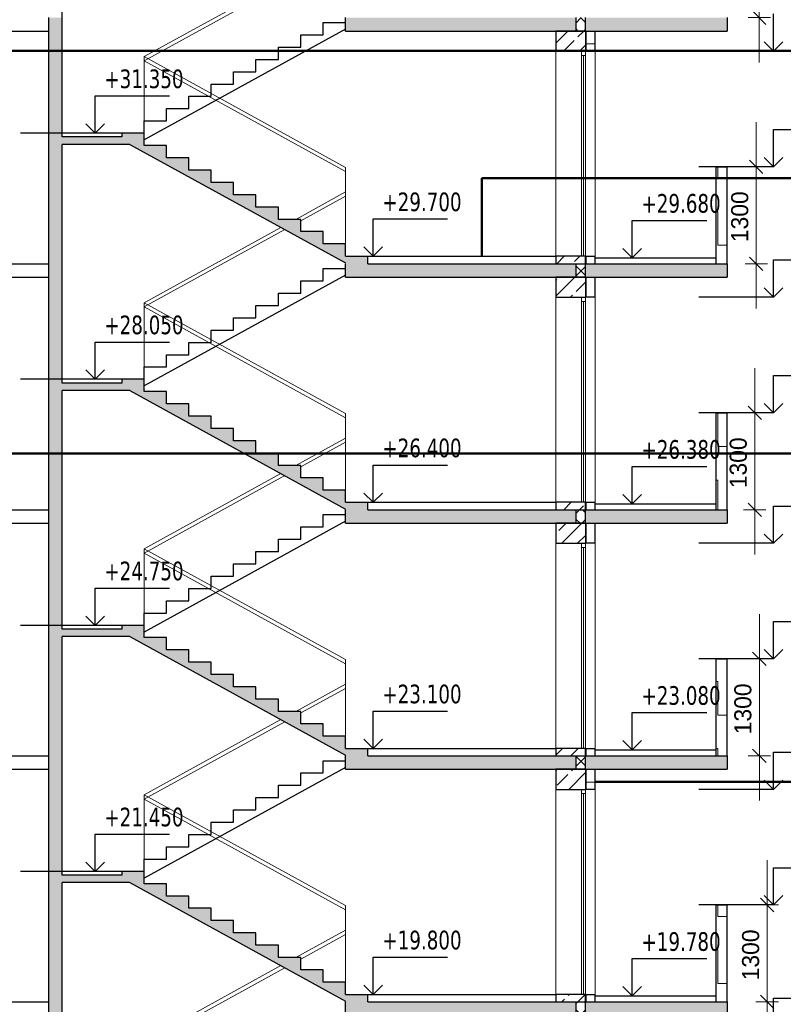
# Model space of a CAD drawing. Header units: millimetres. Extents: x 40580 to 1168286, y -220995 to 81020.
# Tile 118 of 194: x 393113 to 403355, y -47789 to -34584. Entities that reach past the tile are written whole.
import ezdxf

# ---------------------------------------------------------------- set-up
doc = ezdxf.new("R2010")
doc.units = ezdxf.units.MM
doc.linetypes.add('CENTER', pattern=[2, 1.25, -0.25, 0.25, -0.25])
for name, color, linetype, lineweight in [('Standard', 7, 'Continuous', 25), ('Общий01', 7, 'Continuous', 13), ('ОСИ', 7, 'CENTER', 15), ('Стена', 7, 'Continuous', 50)]:
    doc.layers.add(name, color=color, linetype=linetype, lineweight=lineweight)
doc.layers.add('Стена_ бетон несущ.', color=7, linetype='Continuous', lineweight=70, true_color=0xb4b496)
doc.styles.add('Century Gothic', font='txt')
doc.styles.add('TAHOMA', font='tahoma.ttf')
doc.dimstyles.new('__________3', dxfattribs={"dimtxt": 229, "dimasz": 300, "dimexe": 0, "dimexo": 0, "dimgap": 114.5, "dimtad": 2, "dimdec": 0, "dimrnd": 1, "dimzin": 12, "dimdsep": 46, "dimtxsty": 'Century Gothic', "dimblk1": 'ALL_ML_STRICH', "dimblk2": 'ALL_ML_STRICH', "dimsah": 1, "dimcen": 0, "dimclrd": 256, "dimclre": 256, "dimclrt": 256, "dimadec": 0, "dimazin": 0, "dimtfac": 1, "dimtdec": 0, "dimtix": 1, "dimtmove": 2, "dimatfit": 3, "dimfxl": 0, "dimtzin": 0, "dimlwd": 0, "dimlwe": 13, "dimarcsym": 0})
pattern_1 = [(0, (132027.6, -66860.15), (450, 450), [450, -450]), (90, (132027.6, -66860.15), (-450, 450), [450, -450])]
pattern_2 = [(45, (131127.58, -67760.15), (-106.06602, 106.06602), []), (135, (131127.58, -67760.15), (-106.06602, -106.06602), [])]
pattern_3 = [(45, (131127.58, -67760.15), (-212.13203, 212.13203), []), (45, (131021.5, -67654.08), (-212.13203, 212.13203), [200, -70])]

# ---------------------------------------------------------------- blocks, each defined once
blk = doc.blocks.new('COMPLEX_ELEVATIONDIM_0')
at = {"layer": 'Standard', "color": 7, "linetype": 'Continuous', "lineweight": 25}
for p, q in [((262997, 31653), (262997, 32153)), ((262997, 32153), (263997, 32153)), ((262997, 31653), (262872, 31778)), ((262997, 31653), (263122, 31778)), ((262997, 31653), (261997, 31653)), ((262997, 31653), (262997, 31653)), ((262997, 31653), (262997, 31653)), ((262997, 31653), (262997, 31653)), ((262997, 31653), (262997, 31653)), ((262997, 28353), (262997, 28853)), ((262997, 28853), (263997, 28853)), ((262997, 28353), (262872, 28478)), ((262997, 28353), (263122, 28478)), ((262997, 28353), (261997, 28353)), ((262997, 28353), (262997, 28353)), ((262997, 28353), (262997, 28353)), ((262997, 28353), (262997, 28353)), ((262997, 28353), (262997, 28353)), ((262997, 25053), (262997, 25553)), ((262997, 25553), (263997, 25553)), ((262997, 25053), (262872, 25178)), ((262997, 25053), (263122, 25178)), ((262997, 25053), (261997, 25053)), ((262997, 25053), (262997, 25053)), ((262997, 25053), (262997, 25053)), ((262997, 25053), (262997, 25053)), ((262997, 25053), (262997, 25053)), ((262997, 21753), (262997, 22253)), ((262997, 22253), (263997, 22253)), ((262997, 21753), (262872, 21878)), ((262997, 21753), (263122, 21878)), ((262997, 21753), (261997, 21753)), ((262997, 21753), (262997, 21753)), ((262997, 21753), (262997, 21753)), ((262997, 21753), (262997, 21753)), ((262997, 21753), (262997, 21753))]:
    blk.add_line(p, q, dxfattribs=at)
at = {"layer": 'Standard', "color": 7, "linetype": 'Continuous', "lineweight": 25, "char_height": 250, "width": 104.17, "attachment_point": 7, "style": 'TAHOMA'}
for s, insert in [('\\W0.83;+31.350', (263122, 32253)), ('\\W0.83;+28.050', (263122, 28953)), ('\\W0.83;+24.750', (263122, 25653)), ('\\W0.83;+21.450', (263122, 22353))]:
    blk.add_mtext(s, dxfattribs=dict(at, insert=insert))
blk = doc.blocks.new('COMPLEX_ELEVATIONDIM_2')
at = {"layer": 'Standard', "color": 7, "linetype": 'Continuous', "lineweight": 25}
for p, q in [((270201, 29983), (270201, 30483)), ((270201, 30483), (271201, 30483)), ((270201, 29983), (270076, 30108)), ((270201, 29983), (270326, 30108)), ((270201, 29983), (270201, 29983)), ((270201, 29983), (270201, 29983)), ((270201, 29983), (270201, 29983)), ((270201, 29983), (270201, 29983)), ((270201, 26683), (270201, 27183)), ((270201, 27183), (271201, 27183)), ((270201, 26683), (270076, 26808)), ((270201, 26683), (270326, 26808)), ((270201, 26683), (270201, 26683)), ((270201, 26683), (270201, 26683)), ((270201, 26683), (270201, 26683)), ((270201, 26683), (270201, 26683)), ((270201, 23383), (270201, 23883)), ((270201, 23883), (271201, 23883)), ((270201, 23383), (270076, 23508)), ((270201, 23383), (270326, 23508)), ((270201, 23383), (270201, 23383)), ((270201, 23383), (270201, 23383)), ((270201, 23383), (270201, 23383)), ((270201, 23383), (270201, 23383)), ((270201, 20083), (270201, 20583)), ((270201, 20583), (271201, 20583)), ((270201, 20083), (270076, 20208)), ((270201, 20083), (270326, 20208)), ((270201, 20083), (270201, 20083)), ((270201, 20083), (270201, 20083)), ((270201, 20083), (270201, 20083)), ((270201, 20083), (270201, 20083))]:
    blk.add_line(p, q, dxfattribs=at)
at = {"layer": 'Standard', "color": 7, "linetype": 'Continuous', "lineweight": 25, "char_height": 250, "width": 104.17, "attachment_point": 7, "style": 'TAHOMA'}
for s, insert in [('\\W0.83;+29.680', (270326, 30583)), ('\\W0.83;+26.380', (270326, 27283)), ('\\W0.83;+23.080', (270326, 23983)), ('\\W0.83;+19.780', (270326, 20683))]:
    blk.add_mtext(s, dxfattribs=dict(at, insert=insert))
blk = doc.blocks.new('COMPLEX_ELEVATIONDIM_3')
at = {"layer": 'Standard', "color": 7, "linetype": 'Continuous', "lineweight": 25}
for p, q in [((266726, 30003), (266726, 30503)), ((266726, 30503), (267726, 30503)), ((266726, 30003), (266601, 30128)), ((266726, 30003), (266851, 30128)), ((266726, 30003), (266726, 30003)), ((266726, 30003), (266726, 30003)), ((266726, 30003), (266726, 30003)), ((266726, 30003), (266726, 30003)), ((266726, 26703), (266726, 27203)), ((266726, 27203), (267726, 27203)), ((266726, 26703), (266601, 26828)), ((266726, 26703), (266851, 26828)), ((266726, 26703), (266726, 26703)), ((266726, 26703), (266726, 26703)), ((266726, 26703), (266726, 26703)), ((266726, 26703), (266726, 26703)), ((266726, 23403), (266726, 23903)), ((266726, 23903), (267726, 23903)), ((266726, 23403), (266601, 23528)), ((266726, 23403), (266851, 23528)), ((266726, 23403), (266726, 23403)), ((266726, 23403), (266726, 23403)), ((266726, 23403), (266726, 23403)), ((266726, 23403), (266726, 23403)), ((266726, 20103), (266726, 20603)), ((266726, 20603), (267726, 20603)), ((266726, 20103), (266601, 20228)), ((266726, 20103), (266851, 20228)), ((266726, 20103), (266726, 20103)), ((266726, 20103), (266726, 20103)), ((266726, 20103), (266726, 20103)), ((266726, 20103), (266726, 20103))]:
    blk.add_line(p, q, dxfattribs=at)
at = {"layer": 'Standard', "color": 7, "linetype": 'Continuous', "lineweight": 25, "char_height": 250, "width": 104.17, "attachment_point": 7, "style": 'TAHOMA'}
for s, insert in [('\\W0.83;+29.700', (266851, 30603)), ('\\W0.83;+26.400', (266851, 27303)), ('\\W0.83;+23.100', (266851, 24003)), ('\\W0.83;+19.800', (266851, 20703))]:
    blk.add_mtext(s, dxfattribs=dict(at, insert=insert))
blk = doc.blocks.new('ALL_ML_STRICH')
at = {"color": 0, "linetype": 'ByBlock', "lineweight": -2}
for p, q in [((0, -0.5), (0, 0.5)), ((-1, 0), (0.5, 0)), ((-0.3, -0.3), (0.3, 0.3))]:
    blk.add_line(p, q, dxfattribs=at)
blk = doc.blocks.new('*D17080')
at = {"layer": 'Defpoints', "color": 0}
for p in [(403139, -46457), (403139, -46457), (403139, -47757)]:
    blk.add_point(p, dxfattribs=at)
at = {"layer": 'ОСИ', "color": 218, "linetype": 'Continuous', "lineweight": 0}
for p, q in [((403139, -46157), (403139, -45857)), ((403139, -47757), (403139, -46457)), ((403139, -48057), (403139, -48357))]:
    blk.add_line(p, q, dxfattribs=at)
at = {"layer": 'ОСИ', "color": 218, "linetype": 'Continuous', "lineweight": 13}
for p, q in [((403139, -46457), (403139, -46457)), ((403139, -47757), (403139, -47757))]:
    blk.add_line(p, q, dxfattribs=at)
at = {"layer": 'ОСИ', "color": 218, "lineweight": 0, "xscale": 300, "yscale": 300, "zscale": 300}
for p, rotation in [((403139, -46457), 270), ((403139, -47757), 90)]:
    blk.add_blockref('ALL_ML_STRICH', p, dxfattribs=dict(at, rotation=rotation))
at = {"layer": 'ОСИ', "color": 218, "lineweight": 13, "insert": (402918, -47127), "char_height": 229, "attachment_point": 5, "rotation": 90, "style": 'Century Gothic'}
blk.add_mtext('1300', dxfattribs=at)
blk = doc.blocks.new('*D17081')
at = {"layer": 'Defpoints', "color": 0}
for p in [(403034, -43157), (403034, -43157), (403034, -44457)]:
    blk.add_point(p, dxfattribs=at)
at = {"layer": 'ОСИ', "color": 218, "linetype": 'Continuous', "lineweight": 0}
for p, q in [((403034, -42857), (403034, -42557)), ((403034, -44457), (403034, -43157)), ((403034, -44757), (403034, -45057))]:
    blk.add_line(p, q, dxfattribs=at)
at = {"layer": 'ОСИ', "color": 218, "linetype": 'Continuous', "lineweight": 13}
for p, q in [((403034, -43157), (403034, -43157)), ((403034, -44457), (403034, -44457))]:
    blk.add_line(p, q, dxfattribs=at)
at = {"layer": 'ОСИ', "color": 218, "lineweight": 0, "xscale": 300, "yscale": 300, "zscale": 300}
for p, rotation in [((403034, -43157), 270), ((403034, -44457), 90)]:
    blk.add_blockref('ALL_ML_STRICH', p, dxfattribs=dict(at, rotation=rotation))
at = {"layer": 'ОСИ', "color": 218, "lineweight": 13, "insert": (402814, -43827), "char_height": 229, "attachment_point": 5, "rotation": 90, "style": 'Century Gothic'}
blk.add_mtext('1300', dxfattribs=at)
blk = doc.blocks.new('*D17082')
at = {"layer": 'Defpoints', "color": 0}
for p in [(402972, -39857), (402972, -39857), (402972, -41157)]:
    blk.add_point(p, dxfattribs=at)
at = {"layer": 'ОСИ', "color": 218, "linetype": 'Continuous', "lineweight": 0}
for p, q in [((402972, -39557), (402972, -39257)), ((402972, -41157), (402972, -39857)), ((402972, -41457), (402972, -41757))]:
    blk.add_line(p, q, dxfattribs=at)
at = {"layer": 'ОСИ', "color": 218, "linetype": 'Continuous', "lineweight": 13}
for p, q in [((402972, -39857), (402972, -39857)), ((402972, -41157), (402972, -41157))]:
    blk.add_line(p, q, dxfattribs=at)
at = {"layer": 'ОСИ', "color": 218, "lineweight": 0, "xscale": 300, "yscale": 300, "zscale": 300}
for p, rotation in [((402972, -39857), 270), ((402972, -41157), 90)]:
    blk.add_blockref('ALL_ML_STRICH', p, dxfattribs=dict(at, rotation=rotation))
at = {"layer": 'ОСИ', "color": 218, "lineweight": 13, "insert": (402752, -40527), "char_height": 229, "attachment_point": 5, "rotation": 90, "style": 'Century Gothic'}
blk.add_mtext('1300', dxfattribs=at)
blk = doc.blocks.new('*D17083')
at = {"layer": 'Defpoints', "color": 0}
for p in [(402992, -36557), (402992, -36557), (402992, -37857)]:
    blk.add_point(p, dxfattribs=at)
at = {"layer": 'ОСИ', "color": 218, "linetype": 'Continuous', "lineweight": 0}
for p, q in [((402992, -36257), (402992, -35957)), ((402992, -37857), (402992, -36557)), ((402992, -38157), (402992, -38457))]:
    blk.add_line(p, q, dxfattribs=at)
at = {"layer": 'ОСИ', "color": 218, "linetype": 'Continuous', "lineweight": 13}
for p, q in [((402992, -36557), (402992, -36557)), ((402992, -37857), (402992, -37857))]:
    blk.add_line(p, q, dxfattribs=at)
at = {"layer": 'ОСИ', "color": 218, "lineweight": 0, "xscale": 300, "yscale": 300, "zscale": 300}
for p, rotation in [((402992, -36557), 270), ((402992, -37857), 90)]:
    blk.add_blockref('ALL_ML_STRICH', p, dxfattribs=dict(at, rotation=rotation))
at = {"layer": 'ОСИ', "color": 218, "lineweight": 13, "insert": (402772, -37227), "char_height": 229, "attachment_point": 5, "rotation": 90, "style": 'Century Gothic'}
blk.add_mtext('1300', dxfattribs=at)
blk = doc.blocks.new('*D17084')
at = {"layer": 'Defpoints', "color": 0}
for p in [(403032, -33257), (403032, -33257), (403032, -34557)]:
    blk.add_point(p, dxfattribs=at)
at = {"layer": 'ОСИ', "color": 218, "linetype": 'Continuous', "lineweight": 0}
for p, q in [((403032, -32957), (403032, -32657)), ((403032, -34557), (403032, -33257)), ((403032, -34857), (403032, -35157))]:
    blk.add_line(p, q, dxfattribs=at)
at = {"layer": 'ОСИ', "color": 218, "linetype": 'Continuous', "lineweight": 13}
for p, q in [((403032, -33257), (403032, -33257)), ((403032, -34557), (403032, -34557))]:
    blk.add_line(p, q, dxfattribs=at)
at = {"layer": 'ОСИ', "color": 218, "lineweight": 0, "xscale": 300, "yscale": 300, "zscale": 300}
for p, rotation in [((403032, -33257), 270), ((403032, -34557), 90)]:
    blk.add_blockref('ALL_ML_STRICH', p, dxfattribs=dict(at, rotation=rotation))
at = {"layer": 'ОСИ', "color": 218, "lineweight": 13, "insert": (402812, -33927), "char_height": 229, "attachment_point": 5, "rotation": 90, "style": 'Century Gothic'}
blk.add_mtext('1300', dxfattribs=at)
blk = doc.blocks.new('COMPLEX_ELEVATIONDIM_11')
at = {"layer": 'Standard', "color": 7, "linetype": 'Continuous', "lineweight": 25}
for p, q in [((272097, 32753), (272097, 33253)), ((272097, 32753), (271097, 32753)), ((272097, 32753), (271972, 32878)), ((272097, 32753), (272222, 32878)), ((272097, 32753), (272097, 32753)), ((272097, 32753), (272097, 32753)), ((272097, 32753), (272097, 32753)), ((272097, 32753), (272097, 32753)), ((272097, 31203), (272097, 31703)), ((272097, 31703), (273097, 31703)), ((272097, 31203), (271972, 31328)), ((272097, 31203), (272222, 31328)), ((272097, 31203), (271097, 31203)), ((272097, 31203), (272097, 31203)), ((272097, 31203), (272097, 31203)), ((272097, 31203), (272097, 31203)), ((272097, 31203), (272097, 31203)), ((272097, 29453), (272097, 29953)), ((272097, 29953), (273097, 29953)), ((272097, 29453), (271097, 29453)), ((272097, 29453), (271972, 29578)), ((272097, 29453), (272222, 29578)), ((272097, 29453), (272097, 29453)), ((272097, 29453), (272097, 29453)), ((272097, 29453), (272097, 29453)), ((272097, 29453), (272097, 29453)), ((272097, 27903), (272097, 28403)), ((272097, 28403), (273097, 28403)), ((272097, 27903), (271972, 28028)), ((272097, 27903), (272222, 28028)), ((272097, 27903), (271097, 27903)), ((272097, 27903), (272097, 27903)), ((272097, 27903), (272097, 27903)), ((272097, 27903), (272097, 27903)), ((272097, 27903), (272097, 27903)), ((272097, 26153), (272097, 26653)), ((272097, 26653), (273097, 26653)), ((272097, 26153), (271972, 26278)), ((272097, 26153), (272222, 26278)), ((272097, 26153), (271097, 26153)), ((272097, 26153), (272097, 26153)), ((272097, 26153), (272097, 26153)), ((272097, 26153), (272097, 26153)), ((272097, 26153), (272097, 26153)), ((272097, 24603), (272097, 25103)), ((272097, 25103), (273097, 25103)), ((272097, 24603), (271972, 24728)), ((272097, 24603), (272222, 24728)), ((272097, 24603), (271097, 24603)), ((272097, 24603), (272097, 24603)), ((272097, 24603), (272097, 24603)), ((272097, 24603), (272097, 24603)), ((272097, 24603), (272097, 24603)), ((272097, 22853), (272097, 23353)), ((272097, 23353), (273097, 23353)), ((272097, 22853), (271972, 22978)), ((272097, 22853), (272222, 22978)), ((272097, 22853), (271097, 22853)), ((272097, 22853), (272097, 22853)), ((272097, 22853), (272097, 22853)), ((272097, 22853), (272097, 22853)), ((272097, 22853), (272097, 22853)), ((272097, 21303), (272097, 21803)), ((272097, 21803), (273097, 21803)), ((272097, 21303), (271972, 21428)), ((272097, 21303), (272222, 21428)), ((272097, 21303), (271097, 21303)), ((272097, 21303), (272097, 21303)), ((272097, 21303), (272097, 21303)), ((272097, 21303), (272097, 21303)), ((272097, 21303), (272097, 21303)), ((272097, 19553), (272097, 20053)), ((272097, 20053), (273097, 20053))]:
    blk.add_line(p, q, dxfattribs=at)

msp = doc.modelspace()

# ---------------------------------------------------------------- hatches: boundary and pattern name
at = {"layer": 'Standard', "linetype": 'Continuous', "lineweight": 13}
h = msp.add_hatch(dxfattribs=at)
h.set_pattern_fill('____', scale=450, style=0, pattern_type=2)
h.set_pattern_definition(pattern_1)
h.paths.add_polyline_path([(400832.5, -35006.9), (400832.5, -34736.9), (400712.5, -34736.9), (400712.5, -35006.9)], flags=0)
h = msp.add_hatch(dxfattribs=at)
h.set_pattern_fill('____', scale=450, style=0, pattern_type=2)
h.set_pattern_definition(pattern_1)
h.paths.add_polyline_path([(402452.5, -37856.9), (402602.5, -37856.9), (402602.5, -36556.9), (402452.5, -36556.9)], flags=0)
h = msp.add_hatch(dxfattribs=at)
h.set_pattern_fill('____', scale=450, style=0, pattern_type=2)
h.set_pattern_definition(pattern_1)
h.paths.add_polyline_path([(402452.5, -41156.9), (402602.5, -41156.9), (402602.5, -39856.9), (402452.5, -39856.9)], flags=0)
h = msp.add_hatch(dxfattribs=at)
h.set_pattern_fill('____', scale=450, style=0, pattern_type=2)
h.set_pattern_definition(pattern_1)
h.paths.add_polyline_path([(402452.5, -44456.9), (402602.5, -44456.9), (402602.5, -43156.9), (402452.5, -43156.9)], flags=0)
h = msp.add_hatch(dxfattribs=at)
h.set_pattern_fill('____', scale=450, style=0, pattern_type=2)
h.set_pattern_definition(pattern_1)
h.paths.add_polyline_path([(400832.5, -44906.9), (400832.5, -44636.9), (400712.5, -44636.9), (400712.5, -44906.9)], flags=0)
h = msp.add_hatch(dxfattribs=at)
h.set_pattern_fill('____', scale=450, style=0, pattern_type=2)
h.set_pattern_definition(pattern_1)
h.paths.add_polyline_path([(402452.5, -47756.9), (402602.5, -47756.9), (402602.5, -46456.9), (402452.5, -46456.9)], flags=0)
at = {"layer": 'Стена_ бетон несущ.', "linetype": 'Continuous', "lineweight": 25, "true_color": 0xf1f1f1}
for points in [[(393502.5, -34736.9), (393682.5, -34736.9), (393682.5, -34556.9), (393502.5, -34556.9)], [(397482.5, -34736.9), (400572.6, -34736.9), (400572.6, -34556.9), (397482.5, -34556.9)], [(400702.5, -34556.9), (400702.5, -34736.9), (402602.5, -34736.9), (402602.5, -34556.9)], [(393682.5, -37856.9), (393682.5, -34736.9), (393502.5, -34736.9), (393502.5, -37856.9)], [(393682.5, -36156.9), (393682.5, -36256.9), (394591.6, -36256.9), (397482.5, -37846.9), (397482.5, -37856.9), (397782.5, -37856.9), (397782.5, -37756.9), (397482.5, -37756.9), (397482.5, -37591.9), (397182.5, -37591.9), (397182.5, -37426.9), (396882.5, -37426.9), (396882.5, -37261.9), (396582.5, -37261.9), (396582.5, -37096.9), (396282.5, -37096.9), (396282.5, -36931.9), (395982.5, -36931.9), (395982.5, -36766.9), (395682.5, -36766.9), (395682.5, -36601.9), (395382.5, -36601.9), (395382.5, -36436.9), (395082.5, -36436.9), (395082.5, -36271.9), (394782.5, -36271.9), (394782.5, -36106.9), (394482.5, -36106.9), (394482.5, -36156.9)], [(393502.5, -38036.9), (393682.5, -38036.9), (393682.5, -37856.9), (393502.5, -37856.9)], [(397482.5, -38036.9), (400572.6, -38036.9), (400572.6, -37856.9), (397482.5, -37856.9)], [(400702.5, -37856.9), (400702.5, -38036.9), (402602.5, -38036.9), (402602.5, -37856.9)], [(393682.5, -41156.9), (393682.5, -38036.9), (393502.5, -38036.9), (393502.5, -41156.9)], [(393682.5, -39456.9), (393682.5, -39556.9), (394591.6, -39556.9), (397482.5, -41146.9), (397482.5, -41156.9), (397782.5, -41156.9), (397782.5, -41056.9), (397482.5, -41056.9), (397482.5, -40891.9), (397182.5, -40891.9), (397182.5, -40726.9), (396882.5, -40726.9), (396882.5, -40561.9), (396582.5, -40561.9), (396582.5, -40396.9), (396282.5, -40396.9), (396282.5, -40231.9), (395982.5, -40231.9), (395982.5, -40066.9), (395682.5, -40066.9), (395682.5, -39901.9), (395382.5, -39901.9), (395382.5, -39736.9), (395082.5, -39736.9), (395082.5, -39571.9), (394782.5, -39571.9), (394782.5, -39406.9), (394482.5, -39406.9), (394482.5, -39456.9)], [(393682.5, -41156.9), (393502.5, -41156.9), (393502.5, -41336.9), (393682.5, -41336.9)], [(397482.5, -41336.9), (400572.6, -41336.9), (400572.6, -41156.9), (397482.5, -41156.9)], [(400702.5, -41156.9), (400702.5, -41336.9), (402602.5, -41336.9), (402602.5, -41156.9)], [(393682.5, -44456.9), (393682.5, -41336.9), (393502.5, -41336.9), (393502.5, -44456.9)], [(393682.5, -42756.9), (393682.5, -42856.9), (394591.6, -42856.9), (397482.5, -44446.9), (397482.5, -44456.9), (397782.5, -44456.9), (397782.5, -44356.9), (397482.5, -44356.9), (397482.5, -44191.9), (397182.5, -44191.9), (397182.5, -44026.9), (396882.5, -44026.9), (396882.5, -43861.9), (396582.5, -43861.9), (396582.5, -43696.9), (396282.5, -43696.9), (396282.5, -43531.9), (395982.5, -43531.9), (395982.5, -43366.9), (395682.5, -43366.9), (395682.5, -43201.9), (395382.5, -43201.9), (395382.5, -43036.9), (395082.5, -43036.9), (395082.5, -42871.9), (394782.5, -42871.9), (394782.5, -42706.9), (394482.5, -42706.9), (394482.5, -42756.9)], [(393502.5, -44636.9), (393682.5, -44636.9), (393682.5, -44456.9), (393502.5, -44456.9)], [(397482.5, -44636.9), (400572.6, -44636.9), (400572.6, -44456.9), (397482.5, -44456.9)], [(400702.5, -44456.9), (400702.5, -44636.9), (402602.5, -44636.9), (402602.5, -44456.9)], [(393682.5, -47756.9), (393682.5, -44636.9), (393502.5, -44636.9), (393502.5, -47756.9)], [(393682.5, -46056.9), (393682.5, -46156.9), (394591.6, -46156.9), (397482.5, -47746.9), (397482.5, -47756.9), (397782.5, -47756.9), (397782.5, -47656.9), (397482.5, -47656.9), (397482.5, -47491.9), (397182.5, -47491.9), (397182.5, -47326.9), (396882.5, -47326.9), (396882.5, -47161.9), (396582.5, -47161.9), (396582.5, -46996.9), (396282.5, -46996.9), (396282.5, -46831.9), (395982.5, -46831.9), (395982.5, -46666.9), (395682.5, -46666.9), (395682.5, -46501.9), (395382.5, -46501.9), (395382.5, -46336.9), (395082.5, -46336.9), (395082.5, -46171.9), (394782.5, -46171.9), (394782.5, -46006.9), (394482.5, -46006.9), (394482.5, -46056.9)], [(393502.5, -47936.9), (393682.5, -47936.9), (393682.5, -47756.9), (393502.5, -47756.9)], [(397482.5, -47936.9), (400572.6, -47936.9), (400572.6, -47756.9), (397482.5, -47756.9)], [(400702.5, -47756.9), (400702.5, -47936.9), (402602.5, -47936.9), (402602.5, -47756.9)]]:
    msp.add_hatch(color=7, dxfattribs=at).paths.add_polyline_path(points)
at = {"layer": 'Стена_ бетон несущ.', "linetype": 'Continuous', "lineweight": 13}
h = msp.add_hatch(dxfattribs=at)
h.set_pattern_fill('__________6', scale=100, style=0, pattern_type=2)
h.set_pattern_definition(pattern_2)
h.paths.add_polyline_path([(400572.6, -34736.9), (400702.5, -34736.9), (400702.5, -34556.9), (400572.6, -34556.9)], flags=0)
at = {"layer": 'Стена_ бетон несущ.', "linetype": 'Continuous', "lineweight": 13, "true_color": 0xc8c8a0}
h = msp.add_hatch(dxfattribs=at)
h.set_pattern_fill('__________7', color=9, scale=100, style=0, pattern_type=2)
h.set_pattern_definition(pattern_3)
h.paths.add_polyline_path([(400702.5, -35006.9), (400702.5, -34736.9), (400302.5, -34736.9), (400302.5, -35006.9)], flags=0)
h = msp.add_hatch(dxfattribs=at)
h.set_pattern_fill('__________7', color=9, scale=100, style=0, pattern_type=2)
h.set_pattern_definition(pattern_3)
h.paths.add_polyline_path([(400302.5, -37856.9), (400702.5, -37856.9), (400702.5, -37756.9), (400302.5, -37756.9)], flags=0)
at = {"layer": 'Стена_ бетон несущ.', "linetype": 'Continuous', "lineweight": 13}
h = msp.add_hatch(dxfattribs=at)
h.set_pattern_fill('__________6', scale=100, style=0, pattern_type=2)
h.set_pattern_definition(pattern_2)
h.paths.add_polyline_path([(400572.6, -38036.9), (400702.5, -38036.9), (400702.5, -37856.9), (400572.6, -37856.9)], flags=0)
at = {"layer": 'Стена_ бетон несущ.', "linetype": 'Continuous', "lineweight": 13, "true_color": 0xc8c8a0}
h = msp.add_hatch(dxfattribs=at)
h.set_pattern_fill('__________7', color=9, scale=100, style=0, pattern_type=2)
h.set_pattern_definition(pattern_3)
h.paths.add_polyline_path([(400702.5, -38306.9), (400702.5, -38036.9), (400302.5, -38036.9), (400302.5, -38306.9)], flags=0)
h = msp.add_hatch(dxfattribs=at)
h.set_pattern_fill('__________7', color=9, scale=100, style=0, pattern_type=2)
h.set_pattern_definition(pattern_3)
h.paths.add_polyline_path([(400302.5, -41156.9), (400702.5, -41156.9), (400702.5, -41056.9), (400302.5, -41056.9)], flags=0)
at = {"layer": 'Стена_ бетон несущ.', "linetype": 'Continuous', "lineweight": 13}
h = msp.add_hatch(dxfattribs=at)
h.set_pattern_fill('__________6', scale=100, style=0, pattern_type=2)
h.set_pattern_definition(pattern_2)
h.paths.add_polyline_path([(400572.6, -41336.9), (400702.5, -41336.9), (400702.5, -41156.9), (400572.6, -41156.9)], flags=0)
at = {"layer": 'Стена_ бетон несущ.', "linetype": 'Continuous', "lineweight": 13, "true_color": 0xc8c8a0}
h = msp.add_hatch(dxfattribs=at)
h.set_pattern_fill('__________7', color=9, scale=100, style=0, pattern_type=2)
h.set_pattern_definition(pattern_3)
h.paths.add_polyline_path([(400702.5, -41606.9), (400702.5, -41336.9), (400302.5, -41336.9), (400302.5, -41606.9)], flags=0)
h = msp.add_hatch(dxfattribs=at)
h.set_pattern_fill('__________7', color=9, scale=100, style=0, pattern_type=2)
h.set_pattern_definition(pattern_3)
h.paths.add_polyline_path([(400302.5, -44456.9), (400702.5, -44456.9), (400702.5, -44356.9), (400302.5, -44356.9)], flags=0)
at = {"layer": 'Стена_ бетон несущ.', "linetype": 'Continuous', "lineweight": 13}
h = msp.add_hatch(dxfattribs=at)
h.set_pattern_fill('__________6', scale=100, style=0, pattern_type=2)
h.set_pattern_definition(pattern_2)
h.paths.add_polyline_path([(400572.6, -44636.9), (400702.5, -44636.9), (400702.5, -44456.9), (400572.6, -44456.9)], flags=0)
at = {"layer": 'Стена_ бетон несущ.', "linetype": 'Continuous', "lineweight": 13, "true_color": 0xc8c8a0}
h = msp.add_hatch(dxfattribs=at)
h.set_pattern_fill('__________7', color=9, scale=100, style=0, pattern_type=2)
h.set_pattern_definition(pattern_3)
h.paths.add_polyline_path([(400702.5, -44906.9), (400702.5, -44636.9), (400302.5, -44636.9), (400302.5, -44906.9)], flags=0)
h = msp.add_hatch(dxfattribs=at)
h.set_pattern_fill('__________7', color=9, scale=100, style=0, pattern_type=2)
h.set_pattern_definition(pattern_3)
h.paths.add_polyline_path([(400302.5, -47756.9), (400702.5, -47756.9), (400702.5, -47656.9), (400302.5, -47656.9)], flags=0)
at = {"layer": 'Стена_ бетон несущ.', "linetype": 'Continuous', "lineweight": 13}
h = msp.add_hatch(dxfattribs=at)
h.set_pattern_fill('__________6', scale=100, style=0, pattern_type=2)
h.set_pattern_definition(pattern_2)
h.paths.add_polyline_path([(400572.6, -47936.9), (400702.5, -47936.9), (400702.5, -47756.9), (400572.6, -47756.9)], flags=0)

# ---------------------------------------------------------------- linework, layer by layer
at = {"layer": 'Standard', "color": 7, "linetype": 'Continuous', "lineweight": 25}
for p, q in [((393682.5, -34736.9), (393682.5, -32956.9)), ((393502.5, -37856.9), (393502.5, -34556.9)), ((393682.5, -36156.9), (393682.5, -34556.9)), ((400702.5, -34736.9), (400702.5, -34556.9)), ((393682.5, -38036.9), (393682.5, -36256.9)), ((393502.5, -41156.9), (393502.5, -37856.9)), ((393682.5, -39456.9), (393682.5, -37856.9)), ((400702.5, -38036.9), (400702.5, -37856.9)), ((393682.5, -41336.9), (393682.5, -39556.9)), ((393502.5, -44456.9), (393502.5, -41156.9)), ((393682.5, -42756.9), (393682.5, -41156.9)), ((400702.5, -41336.9), (400702.5, -41156.9)), ((393682.5, -44636.9), (393682.5, -42856.9)), ((393502.5, -47756.9), (393502.5, -44456.9)), ((393682.5, -46056.9), (393682.5, -44456.9)), ((400702.5, -44636.9), (400702.5, -44456.9)), ((393682.5, -47936.9), (393682.5, -46156.9)), ((393502.5, -51056.9), (393502.5, -47756.9)), ((393682.5, -49356.9), (393682.5, -47756.9)), ((400702.5, -47936.9), (400702.5, -47756.9))]:
    msp.add_line(p, q, dxfattribs=at)
at = {"layer": 'Standard', "color": 7, "linetype": 'Continuous', "lineweight": 13}
for p, q in [((400646.5, -35006.9), (400646.5, -35062.9)), ((400646.5, -35062.9), (400646.5, -37756.9)), ((400646.5, -35062.9), (400702.5, -35062.9)), ((400674.5, -37755.9), (400674.5, -35062.9)), ((400702.5, -35062.9), (400702.5, -35006.9)), ((400702.5, -37756.9), (400702.5, -35062.9)), ((400646.5, -38306.9), (400646.5, -38362.9)), ((400646.5, -38362.9), (400646.5, -41056.9)), ((400646.5, -38362.9), (400702.5, -38362.9)), ((400674.5, -41055.9), (400674.5, -38362.9)), ((400702.5, -38362.9), (400702.5, -38306.9)), ((400702.5, -41056.9), (400702.5, -38362.9)), ((400646.5, -41606.9), (400646.5, -41662.9)), ((400646.5, -41662.9), (400646.5, -44356.9)), ((400646.5, -41662.9), (400702.5, -41662.9)), ((400674.5, -44355.9), (400674.5, -41662.9)), ((400702.5, -41662.9), (400702.5, -41606.9)), ((400702.5, -44356.9), (400702.5, -41662.9)), ((400646.5, -44906.9), (400646.5, -44962.9)), ((400646.5, -44962.9), (400646.5, -47656.9)), ((400646.5, -44962.9), (400702.5, -44962.9)), ((400674.5, -47655.9), (400674.5, -44962.9)), ((400702.5, -44962.9), (400702.5, -44906.9)), ((400702.5, -47656.9), (400702.5, -44962.9))]:
    msp.add_line(p, q, dxfattribs=at)
at = {"layer": 'Общий01', "color": 7, "linetype": 'Continuous', "lineweight": 25}
for p, q in [((397482.5, -34736.9), (397482.5, -34556.9)), ((386942.5, -34736.9), (393502.5, -34736.9)), ((397482.5, -34736.9), (402602.5, -34736.9)), ((397482.5, -37756.9), (400302.5, -37756.9)), ((386942.5, -37856.9), (393502.5, -37856.9)), ((397482.5, -38036.9), (397482.5, -37856.9)), ((397782.5, -37856.9), (402602.5, -37856.9)), ((400832.5, -37776.9), (402452.5, -37776.9)), ((386942.5, -38036.9), (393502.5, -38036.9)), ((397482.5, -38036.9), (402602.5, -38036.9)), ((397482.5, -41056.9), (400302.5, -41056.9)), ((386942.5, -41156.9), (393502.5, -41156.9)), ((397482.5, -41336.9), (397482.5, -41156.9)), ((397782.5, -41156.9), (402602.5, -41156.9)), ((400832.5, -41076.9), (402452.5, -41076.9)), ((386942.5, -41336.9), (393502.5, -41336.9)), ((397482.5, -41336.9), (402602.5, -41336.9)), ((397482.5, -44356.9), (400302.5, -44356.9)), ((386942.5, -44456.9), (393502.5, -44456.9)), ((397482.5, -44636.9), (397482.5, -44456.9)), ((397782.5, -44456.9), (402602.5, -44456.9)), ((400832.5, -44376.9), (402452.5, -44376.9)), ((386942.5, -44636.9), (393502.5, -44636.9)), ((397482.5, -44636.9), (402602.5, -44636.9)), ((397482.5, -47656.9), (400302.5, -47656.9)), ((386942.5, -47756.9), (393502.5, -47756.9)), ((397482.5, -47936.9), (397482.5, -47756.9)), ((397782.5, -47756.9), (402602.5, -47756.9)), ((400832.5, -47676.9), (402452.5, -47676.9))]:
    msp.add_line(p, q, dxfattribs=at)
at = {"layer": 'Общий01', "color": 7, "linetype": 'Continuous', "lineweight": 50}
for p, q in [((405926, -35000.6), (382237.2, -35000.6)), ((405926, -36710.6), (399312.9, -36710.6)), ((399312.9, -36710.6), (399312.9, -37756.9)), ((405926, -40400.6), (391228.3, -40400.6)), ((405926, -44805.2), (400832.5, -44805.2))]:
    msp.add_line(p, q, dxfattribs=at)
at = {"layer": 'Стена', "color": 7, "linetype": 'Continuous', "lineweight": 13}
for p, q in [((394782.5, -35079.7), (396616.9, -34070.8)), ((394782.5, -35136.8), (396668.8, -34099.3)), ((394782.5, -36106.9), (394782.5, -35079.7)), ((397482.5, -36564.7), (394782.5, -35079.7)), ((397482.5, -36621.8), (394782.5, -35136.8)), ((397482.5, -37756.9), (397482.5, -36564.7)), ((396815, -37261.9), (397482.5, -36894.7)), ((396882.5, -37281.8), (397482.5, -36951.8)), ((394782.5, -38379.7), (396616.9, -37370.8)), ((394782.5, -38436.8), (396668.8, -37399.3)), ((394782.5, -39406.9), (394782.5, -38379.7)), ((397482.5, -39864.7), (394782.5, -38379.7)), ((397482.5, -39921.8), (394782.5, -38436.8)), ((397482.5, -41056.9), (397482.5, -39864.7)), ((396815, -40561.9), (397482.5, -40194.7)), ((396882.5, -40581.8), (397482.5, -40251.8)), ((394782.5, -41679.7), (396616.9, -40670.8)), ((394782.5, -41736.8), (396668.8, -40699.3)), ((394782.5, -42706.9), (394782.5, -41679.7)), ((397482.5, -43164.7), (394782.5, -41679.7)), ((397482.5, -43221.8), (394782.5, -41736.8)), ((397482.5, -44356.9), (397482.5, -43164.7)), ((396815, -43861.9), (397482.5, -43494.7)), ((396882.5, -43881.8), (397482.5, -43551.8)), ((394782.5, -44979.7), (396616.9, -43970.8)), ((394782.5, -45036.8), (396668.8, -43999.3)), ((394782.5, -46006.9), (394782.5, -44979.7)), ((397482.5, -46464.7), (394782.5, -44979.7)), ((397482.5, -46521.8), (394782.5, -45036.8)), ((397482.5, -47656.9), (397482.5, -46464.7)), ((396815, -47161.9), (397482.5, -46794.7)), ((396882.5, -47181.8), (397482.5, -46851.8)), ((394782.5, -48279.7), (396616.9, -47270.8)), ((394782.5, -48336.8), (396668.8, -47299.3))]:
    msp.add_line(p, q, dxfattribs=at)
at = {"layer": 'Стена', "color": 7, "linetype": 'Continuous', "lineweight": 25}
for p, q in [((397482.5, -34711.9), (394782.5, -36196.9)), ((397182.5, -34621.9), (397482.5, -34621.9)), ((397182.5, -34786.9), (397182.5, -34621.9)), ((396882.5, -34786.9), (397182.5, -34786.9)), ((396882.5, -34951.9), (396882.5, -34786.9)), ((396582.5, -34951.9), (396882.5, -34951.9)), ((396582.5, -35116.9), (396582.5, -34951.9)), ((396282.5, -35116.9), (396582.5, -35116.9)), ((396282.5, -35281.9), (396282.5, -35116.9)), ((395982.5, -35281.9), (396282.5, -35281.9)), ((395982.5, -35446.9), (395982.5, -35281.9)), ((395682.5, -35446.9), (395982.5, -35446.9)), ((395682.5, -35611.9), (395682.5, -35446.9)), ((395382.5, -35611.9), (395682.5, -35611.9)), ((395382.5, -35776.9), (395382.5, -35611.9)), ((395082.5, -35776.9), (395382.5, -35776.9)), ((395082.5, -35941.9), (395082.5, -35776.9)), ((394782.5, -36106.9), (394782.5, -35941.9)), ((394782.5, -35941.9), (395082.5, -35941.9)), ((394782.5, -36106.9), (393682.5, -36106.9)), ((394482.5, -36156.9), (393682.5, -36156.9)), ((394482.5, -36106.9), (394482.5, -36156.9)), ((394782.5, -36271.9), (394782.5, -36106.9)), ((394591.6, -36256.9), (393682.5, -36256.9)), ((394591.6, -36256.9), (397482.5, -37846.9)), ((395082.5, -36271.9), (394782.5, -36271.9)), ((395082.5, -36436.9), (395082.5, -36271.9)), ((395382.5, -36436.9), (395082.5, -36436.9)), ((395382.5, -36601.9), (395382.5, -36436.9)), ((395682.5, -36601.9), (395382.5, -36601.9)), ((395682.5, -36766.9), (395682.5, -36601.9)), ((395982.5, -36766.9), (395682.5, -36766.9)), ((395982.5, -36931.9), (395982.5, -36766.9)), ((395982.5, -36931.9), (395982.5, -36766.9)), ((396282.5, -36931.9), (395982.5, -36931.9)), ((396282.5, -37096.9), (396282.5, -36931.9)), ((396582.5, -37096.9), (396282.5, -37096.9)), ((396582.5, -37261.9), (396582.5, -37096.9)), ((396882.5, -37261.9), (396582.5, -37261.9)), ((396882.5, -37426.9), (396882.5, -37261.9)), ((397182.5, -37426.9), (396882.5, -37426.9)), ((397182.5, -37591.9), (397182.5, -37426.9)), ((397182.5, -37591.9), (397182.5, -37426.9)), ((397482.5, -37591.9), (397182.5, -37591.9)), ((397482.5, -37756.9), (397482.5, -37591.9)), ((397482.5, -37756.9), (397482.5, -37591.9)), ((397782.5, -37856.9), (397782.5, -37756.9)), ((397482.5, -38011.9), (394782.5, -39496.9)), ((397182.5, -37921.9), (397482.5, -37921.9)), ((397182.5, -38086.9), (397182.5, -37921.9)), ((396882.5, -38086.9), (397182.5, -38086.9)), ((396882.5, -38251.9), (396882.5, -38086.9)), ((396582.5, -38251.9), (396882.5, -38251.9)), ((396582.5, -38416.9), (396582.5, -38251.9)), ((396282.5, -38416.9), (396582.5, -38416.9)), ((396282.5, -38581.9), (396282.5, -38416.9)), ((395982.5, -38581.9), (396282.5, -38581.9)), ((395982.5, -38746.9), (395982.5, -38581.9)), ((395682.5, -38746.9), (395982.5, -38746.9)), ((395682.5, -38911.9), (395682.5, -38746.9)), ((395382.5, -38911.9), (395682.5, -38911.9)), ((395382.5, -39076.9), (395382.5, -38911.9)), ((395082.5, -39076.9), (395382.5, -39076.9)), ((395082.5, -39241.9), (395082.5, -39076.9)), ((394782.5, -39406.9), (394782.5, -39241.9)), ((394782.5, -39241.9), (395082.5, -39241.9)), ((394782.5, -39406.9), (393682.5, -39406.9)), ((394482.5, -39456.9), (393682.5, -39456.9)), ((394482.5, -39406.9), (394482.5, -39456.9)), ((394782.5, -39571.9), (394782.5, -39406.9)), ((394591.6, -39556.9), (393682.5, -39556.9)), ((394591.6, -39556.9), (397482.5, -41146.9)), ((395082.5, -39571.9), (394782.5, -39571.9)), ((395082.5, -39736.9), (395082.5, -39571.9)), ((395382.5, -39736.9), (395082.5, -39736.9)), ((395382.5, -39901.9), (395382.5, -39736.9)), ((395682.5, -39901.9), (395382.5, -39901.9)), ((395682.5, -40066.9), (395682.5, -39901.9)), ((395982.5, -40066.9), (395682.5, -40066.9)), ((395982.5, -40231.9), (395982.5, -40066.9)), ((395982.5, -40231.9), (395982.5, -40066.9)), ((396282.5, -40231.9), (395982.5, -40231.9)), ((396282.5, -40396.9), (396282.5, -40231.9)), ((396582.5, -40396.9), (396282.5, -40396.9)), ((396582.5, -40561.9), (396582.5, -40396.9)), ((396882.5, -40561.9), (396582.5, -40561.9)), ((396882.5, -40726.9), (396882.5, -40561.9)), ((397182.5, -40726.9), (396882.5, -40726.9)), ((397182.5, -40891.9), (397182.5, -40726.9)), ((397182.5, -40891.9), (397182.5, -40726.9)), ((397482.5, -40891.9), (397182.5, -40891.9)), ((397482.5, -41056.9), (397482.5, -40891.9)), ((397482.5, -41056.9), (397482.5, -40891.9)), ((397782.5, -41156.9), (397782.5, -41056.9)), ((397482.5, -41311.9), (394782.5, -42796.9)), ((397182.5, -41221.9), (397482.5, -41221.9)), ((397182.5, -41386.9), (397182.5, -41221.9)), ((396882.5, -41386.9), (397182.5, -41386.9)), ((396882.5, -41551.9), (396882.5, -41386.9)), ((396582.5, -41551.9), (396882.5, -41551.9)), ((396582.5, -41716.9), (396582.5, -41551.9)), ((396282.5, -41716.9), (396582.5, -41716.9)), ((396282.5, -41881.9), (396282.5, -41716.9)), ((395982.5, -41881.9), (396282.5, -41881.9)), ((395982.5, -42046.9), (395982.5, -41881.9)), ((395682.5, -42046.9), (395982.5, -42046.9)), ((395682.5, -42211.9), (395682.5, -42046.9)), ((395382.5, -42211.9), (395682.5, -42211.9)), ((395382.5, -42376.9), (395382.5, -42211.9)), ((395082.5, -42376.9), (395382.5, -42376.9)), ((395082.5, -42541.9), (395082.5, -42376.9)), ((394782.5, -42706.9), (394782.5, -42541.9)), ((394782.5, -42541.9), (395082.5, -42541.9)), ((394782.5, -42706.9), (393682.5, -42706.9)), ((394482.5, -42756.9), (393682.5, -42756.9)), ((394482.5, -42706.9), (394482.5, -42756.9)), ((394782.5, -42871.9), (394782.5, -42706.9)), ((394591.6, -42856.9), (393682.5, -42856.9)), ((394591.6, -42856.9), (397482.5, -44446.9)), ((395082.5, -42871.9), (394782.5, -42871.9)), ((395082.5, -43036.9), (395082.5, -42871.9)), ((395382.5, -43036.9), (395082.5, -43036.9)), ((395382.5, -43201.9), (395382.5, -43036.9)), ((395682.5, -43201.9), (395382.5, -43201.9)), ((395682.5, -43366.9), (395682.5, -43201.9)), ((395982.5, -43366.9), (395682.5, -43366.9)), ((395982.5, -43531.9), (395982.5, -43366.9)), ((395982.5, -43531.9), (395982.5, -43366.9)), ((396282.5, -43531.9), (395982.5, -43531.9)), ((396282.5, -43696.9), (396282.5, -43531.9)), ((396582.5, -43696.9), (396282.5, -43696.9)), ((396582.5, -43861.9), (396582.5, -43696.9)), ((396882.5, -43861.9), (396582.5, -43861.9)), ((396882.5, -44026.9), (396882.5, -43861.9)), ((397182.5, -44026.9), (396882.5, -44026.9)), ((397182.5, -44191.9), (397182.5, -44026.9)), ((397182.5, -44191.9), (397182.5, -44026.9)), ((397482.5, -44191.9), (397182.5, -44191.9)), ((397482.5, -44356.9), (397482.5, -44191.9)), ((397482.5, -44356.9), (397482.5, -44191.9)), ((397782.5, -44456.9), (397782.5, -44356.9)), ((397482.5, -44611.9), (394782.5, -46096.9)), ((397182.5, -44521.9), (397482.5, -44521.9)), ((397182.5, -44686.9), (397182.5, -44521.9)), ((396882.5, -44686.9), (397182.5, -44686.9)), ((396882.5, -44851.9), (396882.5, -44686.9)), ((396582.5, -44851.9), (396882.5, -44851.9)), ((396582.5, -45016.9), (396582.5, -44851.9)), ((396282.5, -45016.9), (396582.5, -45016.9)), ((396282.5, -45181.9), (396282.5, -45016.9)), ((395982.5, -45181.9), (396282.5, -45181.9)), ((395982.5, -45346.9), (395982.5, -45181.9)), ((395682.5, -45346.9), (395982.5, -45346.9)), ((395682.5, -45511.9), (395682.5, -45346.9)), ((395382.5, -45511.9), (395682.5, -45511.9)), ((395382.5, -45676.9), (395382.5, -45511.9)), ((395082.5, -45676.9), (395382.5, -45676.9)), ((395082.5, -45841.9), (395082.5, -45676.9)), ((394782.5, -46006.9), (394782.5, -45841.9)), ((394782.5, -45841.9), (395082.5, -45841.9)), ((394782.5, -46006.9), (393682.5, -46006.9)), ((394482.5, -46056.9), (393682.5, -46056.9)), ((394482.5, -46006.9), (394482.5, -46056.9)), ((394782.5, -46171.9), (394782.5, -46006.9)), ((394591.6, -46156.9), (393682.5, -46156.9)), ((394591.6, -46156.9), (397482.5, -47746.9)), ((395082.5, -46171.9), (394782.5, -46171.9)), ((395082.5, -46336.9), (395082.5, -46171.9)), ((395382.5, -46336.9), (395082.5, -46336.9)), ((395382.5, -46501.9), (395382.5, -46336.9)), ((395682.5, -46501.9), (395382.5, -46501.9)), ((395682.5, -46666.9), (395682.5, -46501.9)), ((395982.5, -46666.9), (395682.5, -46666.9)), ((395982.5, -46831.9), (395982.5, -46666.9)), ((395982.5, -46831.9), (395982.5, -46666.9)), ((396282.5, -46831.9), (395982.5, -46831.9)), ((396282.5, -46996.9), (396282.5, -46831.9)), ((396582.5, -46996.9), (396282.5, -46996.9)), ((396582.5, -47161.9), (396582.5, -46996.9)), ((396882.5, -47161.9), (396582.5, -47161.9)), ((396882.5, -47326.9), (396882.5, -47161.9)), ((397182.5, -47326.9), (396882.5, -47326.9)), ((397182.5, -47491.9), (397182.5, -47326.9)), ((397182.5, -47491.9), (397182.5, -47326.9)), ((397482.5, -47491.9), (397182.5, -47491.9)), ((397482.5, -47656.9), (397482.5, -47491.9)), ((397482.5, -47656.9), (397482.5, -47491.9)), ((397782.5, -47756.9), (397782.5, -47656.9))]:
    msp.add_line(p, q, dxfattribs=at)
at = {"layer": 'Стена', "color": 34, "linetype": 'Continuous', "lineweight": 25}
for p, q in [((400712.5, -35006.9), (400712.5, -34736.9)), ((400832.5, -35006.9), (400832.5, -34736.9)), ((400832.5, -35006.9), (400702.5, -35006.9)), ((402452.5, -36556.9), (402602.5, -36556.9)), ((402452.5, -36556.9), (402452.5, -37856.9)), ((402602.5, -37856.9), (402602.5, -36556.9)), ((400702.5, -37756.9), (400832.5, -37756.9)), ((400712.5, -37856.9), (400712.5, -37756.9)), ((400832.5, -37856.9), (400832.5, -37756.9)), ((400712.5, -38306.9), (400712.5, -38036.9)), ((400832.5, -38306.9), (400832.5, -38036.9)), ((400832.5, -38306.9), (400702.5, -38306.9)), ((402452.5, -39856.9), (402602.5, -39856.9)), ((402452.5, -39856.9), (402452.5, -41156.9)), ((402602.5, -41156.9), (402602.5, -39856.9)), ((400702.5, -41056.9), (400832.5, -41056.9)), ((400712.5, -41156.9), (400712.5, -41056.9)), ((400832.5, -41156.9), (400832.5, -41056.9)), ((400712.5, -41606.9), (400712.5, -41336.9)), ((400832.5, -41606.9), (400832.5, -41336.9)), ((400832.5, -41606.9), (400702.5, -41606.9)), ((402452.5, -43156.9), (402602.5, -43156.9)), ((402452.5, -43156.9), (402452.5, -44456.9)), ((402602.5, -44456.9), (402602.5, -43156.9)), ((400702.5, -44356.9), (400832.5, -44356.9)), ((400712.5, -44456.9), (400712.5, -44356.9)), ((400832.5, -44456.9), (400832.5, -44356.9)), ((400712.5, -44906.9), (400712.5, -44636.9)), ((400832.5, -44906.9), (400832.5, -44636.9)), ((400832.5, -44906.9), (400702.5, -44906.9)), ((402452.5, -46456.9), (402602.5, -46456.9)), ((402452.5, -46456.9), (402452.5, -47756.9)), ((402602.5, -47756.9), (402602.5, -46456.9)), ((400702.5, -47656.9), (400832.5, -47656.9)), ((400712.5, -47756.9), (400712.5, -47656.9)), ((400832.5, -47756.9), (400832.5, -47656.9))]:
    msp.add_line(p, q, dxfattribs=at)
at = {"layer": 'Стена', "color": 34, "linetype": 'Continuous', "lineweight": 13}
for p, q in [((400832.5, -37756.9), (400832.5, -35006.9)), ((400832.5, -41056.9), (400832.5, -38306.9)), ((400832.5, -44356.9), (400832.5, -41606.9)), ((400832.5, -47656.9), (400832.5, -44906.9))]:
    msp.add_line(p, q, dxfattribs=at)
at = {"layer": 'Стена_ бетон несущ.', "color": 7, "linetype": 'Continuous', "lineweight": 25}
for p, q in [((400572.6, -34556.9), (400572.6, -34736.9)), ((400702.5, -34736.9), (400702.5, -34556.9)), ((402602.5, -34556.9), (402602.5, -34736.9)), ((400572.6, -37856.9), (400572.6, -38036.9)), ((400702.5, -38036.9), (400702.5, -37856.9)), ((402602.5, -37856.9), (402602.5, -38036.9)), ((400572.6, -41156.9), (400572.6, -41336.9)), ((400702.5, -41336.9), (400702.5, -41156.9)), ((402602.5, -41156.9), (402602.5, -41336.9)), ((400572.6, -44456.9), (400572.6, -44636.9)), ((400702.5, -44636.9), (400702.5, -44456.9)), ((402602.5, -44456.9), (402602.5, -44636.9)), ((400572.6, -47756.9), (400572.6, -47936.9)), ((400702.5, -47936.9), (400702.5, -47756.9)), ((402602.5, -47756.9), (402602.5, -47936.9))]:
    msp.add_line(p, q, dxfattribs=at)
at = {"layer": 'Стена_ бетон несущ.', "color": 9, "linetype": 'Continuous', "lineweight": 25, "true_color": 0xc8c8a0}
for p, q in [((400702.5, -34736.9), (400302.5, -34736.9)), ((400702.5, -34736.9), (400302.5, -34736.9)), ((400302.5, -34736.9), (400302.5, -35006.9)), ((400702.5, -34736.9), (400702.5, -35006.9)), ((400302.5, -35006.9), (400702.5, -35006.9)), ((400302.5, -37756.9), (400302.5, -37856.9)), ((400702.5, -37756.9), (400302.5, -37756.9)), ((400702.5, -37856.9), (400702.5, -37756.9)), ((400702.5, -38036.9), (400302.5, -38036.9)), ((400702.5, -38036.9), (400302.5, -38036.9)), ((400302.5, -38036.9), (400302.5, -38306.9)), ((400702.5, -38036.9), (400702.5, -38306.9)), ((400302.5, -38306.9), (400702.5, -38306.9)), ((400302.5, -41056.9), (400302.5, -41156.9)), ((400702.5, -41056.9), (400302.5, -41056.9)), ((400702.5, -41156.9), (400702.5, -41056.9)), ((400702.5, -41336.9), (400302.5, -41336.9)), ((400702.5, -41336.9), (400302.5, -41336.9)), ((400302.5, -41336.9), (400302.5, -41606.9)), ((400702.5, -41336.9), (400702.5, -41606.9)), ((400302.5, -41606.9), (400702.5, -41606.9)), ((400302.5, -44356.9), (400302.5, -44456.9)), ((400702.5, -44356.9), (400302.5, -44356.9)), ((400702.5, -44456.9), (400702.5, -44356.9)), ((400702.5, -44636.9), (400302.5, -44636.9)), ((400702.5, -44636.9), (400302.5, -44636.9)), ((400302.5, -44636.9), (400302.5, -44906.9)), ((400702.5, -44636.9), (400702.5, -44906.9)), ((400302.5, -44906.9), (400702.5, -44906.9)), ((400302.5, -47656.9), (400302.5, -47756.9)), ((400702.5, -47656.9), (400302.5, -47656.9)), ((400702.5, -47756.9), (400702.5, -47656.9))]:
    msp.add_line(p, q, dxfattribs=at)
at = {"layer": 'Стена_ бетон несущ.', "color": 9, "linetype": 'Continuous', "lineweight": 13, "true_color": 0xc8c8a0}
for p, q in [((400302.5, -35006.9), (400302.5, -37756.9)), ((400302.5, -38306.9), (400302.5, -41056.9)), ((400302.5, -41606.9), (400302.5, -44356.9)), ((400302.5, -44906.9), (400302.5, -47656.9))]:
    msp.add_line(p, q, dxfattribs=at)

# ---------------------------------------------------------------- block references
at = {"layer": 'Standard', "color": 7, "linetype": 'Continuous', "lineweight": 25}
for name in ['COMPLEX_ELEVATIONDIM_11', 'COMPLEX_ELEVATIONDIM_3', 'COMPLEX_ELEVATIONDIM_2', 'COMPLEX_ELEVATIONDIM_0']:
    msp.add_blockref(name, (131127.6, -67760.1), dxfattribs=at)

# ---------------------------------------------------------------- dimensions: what is measured, and where the dimension line sits
at = {"layer": 'ОСИ', "color": 218, "linetype": 'Continuous', "lineweight": 13, "true_color": 0x500050}
for base, p1, p2, picture, middle in [((403032.2, -33256.9), (403032.2, -34556.9), (403032.2, -33256.9), '*D17084', (402812, -33926.6)), ((402992.3, -36556.9), (402992.3, -37856.9), (402992.3, -36556.9), '*D17083', (402772, -37226.6)), ((402972.4, -39856.9), (402972.4, -41156.9), (402972.4, -39856.9), '*D17082', (402752.1, -40526.6)), ((403033.8, -43156.9), (403033.8, -44456.9), (403033.8, -43156.9), '*D17081', (402813.5, -43826.6)), ((403138.6, -46456.9), (403138.6, -47756.9), (403138.6, -46456.9), '*D17080', (402918.4, -47126.6))]:
    dim = msp.add_linear_dim(base=base, p1=p1, p2=p2, angle=90, dimstyle='__________3', override={"dimpost": '<>', "dimclrd": 218, "dimclre": 218, "dimclrt": 218, "dimlwd": 0, "dimlwe": 13}, dxfattribs=at)
    dim.commit()
    dim.dimension.update_dxf_attribs({"geometry": picture, "text_midpoint": middle, "dimtype": 160})

doc.saveas('drawing.dxf')
